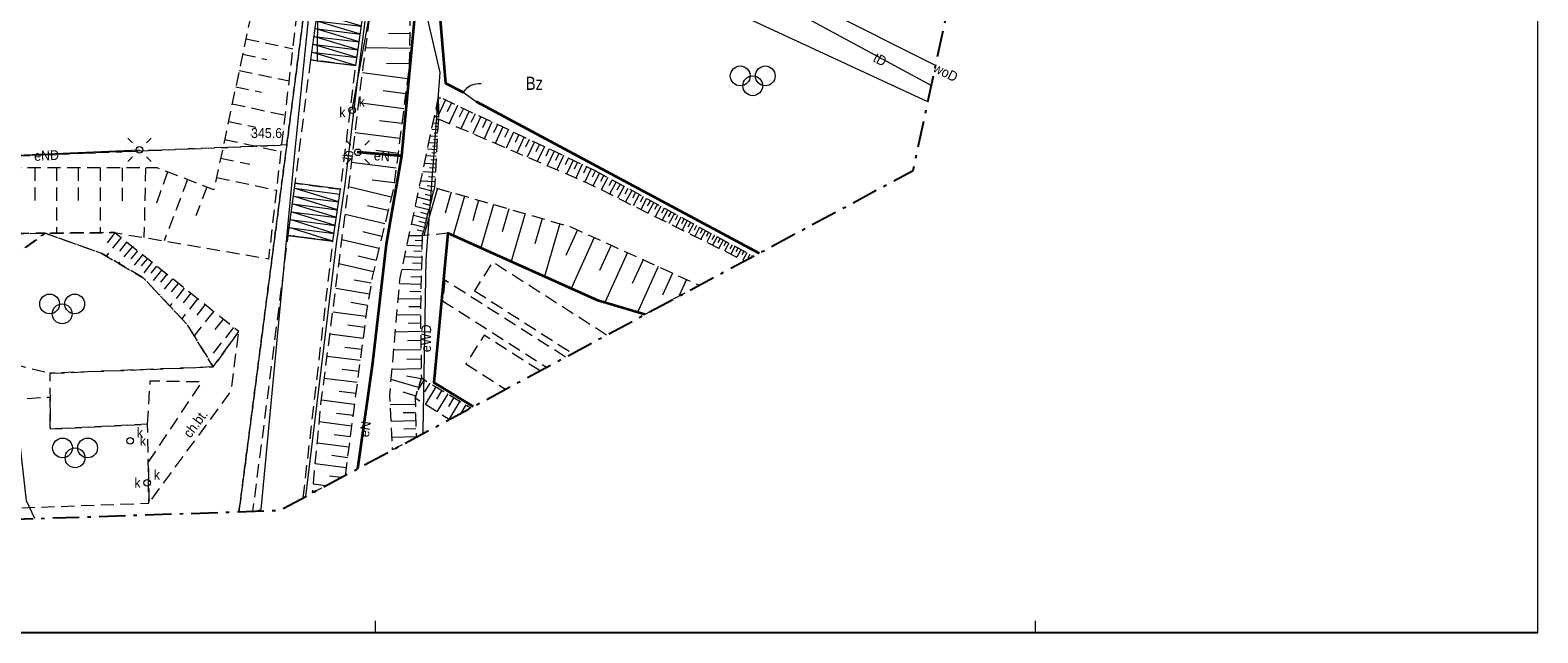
# Model space of a CAD drawing. Header units: metres. Extents: x 6605396 to 6605688, y 5559202 to 5559407.
# Tile 4 of 12: x 6605574 to 6605688, y 5559202 to 5559247. Entities that reach past the tile are written whole.
import ezdxf

# ---------------------------------------------------------------- set-up
doc = ezdxf.new("R2010")
doc.units = ezdxf.units.M
doc.header["$MEASUREMENT"] = 0
for name, pattern in [('1.0_0.5', [1.5, 1, -0.5]), ('212-500', [3.5, 2, -0.625, 0.25, -0.625]), ('219-500', [0]), ('egug-500', [1, 0.5, -0.5]), ('otof_500', [0])]:
    doc.linetypes.add(name, pattern=pattern)
doc.layers.get('0').update_dxf_attribs({"color": 2, "linetype": 'CONTINUOUS', "lineweight": 5})
for name, color, linetype in [('000 Inne (niezydentyfikowane)', 7, 'CONTINUOUS'), ('210-oznaczenie konturu użytku gruntowego', 7, 'CONTINUOUS'), ('218-kontur użytku gruntowego', 7, 'CONTINUOUS'), ('219-działka ewidencyjna', 7, 'CONTINUOUS'), ('chodnik', 7, 'CONTINUOUS'), ('chodnik-Atr17', 7, 'CONTINUOUS'), ('furtka', 7, 'CONTINUOUS'), ('inna budowla', 7, 'CONTINUOUS'), ('inna budowla-Atr17', 7, 'CONTINUOUS'), ('latarnia', 7, 'CONTINUOUS'), ('Obszar opracowania', 7, 'CONTINUOUS'), ('obudowa ochronna przewodu', 7, 'CONTINUOUS'), ('ogrodzenie trwałe', 7, 'CONTINUOUS'), ('pikieta naturalna', 7, 'CONTINUOUS'), ('pikieta naturalna-Atr2', 7, 'CONTINUOUS'), ('plac gier i zabaw', 7, 'CONTINUOUS'), ('przewód elektroenergetyczny podziemny', 7, 'CONTINUOUS'), ('przewód elektroenergetyczny podziemny-Atr1', 7, 'CONTINUOUS'), ('przewód gazowy', 7, 'CONTINUOUS'), ('przewód kanalizacyjny', 7, 'CONTINUOUS'), ('przewód telekomunikacyjny podziemny', 7, 'CONTINUOUS'), ('przewód telekomunikacyjny podziemny-Atr1', 7, 'CONTINUOUS'), ('przewód wodociągowy', 7, 'CONTINUOUS'), ('przewód wodociągowy-Atr1', 7, 'CONTINUOUS'), ('Ramki i opis wydruku', 7, 'CONTINUOUS'), ('schody w ciągu komunikacyjnym', 7, 'CONTINUOUS'), ('skarpa nieumocniona', 7, 'CONTINUOUS'), ('studnia kanalizacyjna', 7, 'CONTINUOUS'), ('studnia kanalizacyjna-Atr17', 7, 'CONTINUOUS'), ('słup przewodów napowietrznych', 7, 'CONTINUOUS'), ('Wstawianie ramki sekcyjnej z opisem', 7, 'CONTINUOUS'), ('właz do komory lub kanału - okrągły', 7, 'CONTINUOUS'), ('właz do komory lub kanału - okrągły-Atr17', 7, 'CONTINUOUS')]:
    doc.layers.add(name, color=color, linetype=linetype)
doc.styles.get("Standard").update_dxf_attribs({"font": 'Working1250.shx', "width": 0.75})
doc.linetypes.add('902-500', pattern='A,3.75,0,[1,ksztalty.shx,S=0.5,R=0,X=0,Y=0],3.75', length=7.5)

# ---------------------------------------------------------------- blocks, each defined once
blk = doc.blocks.new('US15')
at = {"color": 0, "linetype": 'Continuous', "lineweight": 13}
blk.add_circle((0, 0), 0.25, dxfattribs=at)
blk = doc.blocks.new('US22')
at = {"color": 0, "linetype": 'Continuous', "lineweight": 13}
blk.add_circle((0, 0), 0.25, dxfattribs=at)
blk = doc.blocks.new('SM01')
at = {"color": 0, "linetype": 'Continuous', "lineweight": 13}
for p, q in [((-0.53, 0.531), (-0.883, 0.884)), ((0.531, 0.531), (0.884, 0.884)), ((-0.53, -0.53), (-0.883, -0.883)), ((0.531, -0.53), (0.884, -0.883))]:
    blk.add_line(p, q, dxfattribs=at)
blk.add_circle((0, 0), 0.25, dxfattribs=at)
blk = doc.blocks.new('OK04')
at = {"color": 0, "linetype": 'Continuous', "lineweight": 0}
blk.add_arc((1.5, 0.001), 1.5, 120, 180, dxfattribs=at)
blk = doc.blocks.new('PW01')
at = {"linetype": 'Continuous', "lineweight": 13}
h = blk.add_hatch(color=0, dxfattribs=at)
edge = h.paths.add_edge_path()
edge.add_arc((0, 0), 0.045, 0, 360)
blk = doc.blocks.new('BS04')
at = {"color": 0, "linetype": 'Continuous', "lineweight": 13}
for centre in [(-0.95, 0.75), (0.95, 0.75), (0, 0)]:
    blk.add_circle(centre, 0.75, dxfattribs=at)

msp = doc.modelspace()

# ---------------------------------------------------------------- linework, layer by layer
at = {"layer": '000 Inne (niezydentyfikowane)', "color": 7, "linetype": 'Continuous', "lineweight": 13}
for p, q in [((6605602.58, 5559246.97), (6605600.99, 5559246.99)), ((6605602.57, 5559245.85), (6605599.25, 5559245.9)), ((6605602.55, 5559244.7), (6605600.83, 5559244.73)), ((6605602.43, 5559243.56), (6605599, 5559244)), ((6605602.28, 5559242.42), (6605600.57, 5559242.64)), ((6605602.14, 5559241.29), (6605598.73, 5559241.73)), ((6605604.77, 5559241.18), (6605604.56, 5559241.18)), ((6605604.77, 5559241.68), (6605604.67, 5559241.68)), ((6605604.77, 5559241.43), (6605604.69, 5559241.43)), ((6605604.78, 5559241.93), (6605604.75, 5559241.93)), ((6605605.3, 5559241.96), (6605604.76, 5559240.82)), ((6605604.9, 5559242.14), (6605604.84, 5559242.01)), ((6605605.76, 5559241.74), (6605605.43, 5559241.05)), ((6605606.21, 5559241.53), (6605605.57, 5559240.16)), ((6605606.66, 5559241.32), (6605606.34, 5559240.64)), ((6605601.99, 5559240.16), (6605600.29, 5559240.38)), ((6605604.74, 5559240.18), (6605604.35, 5559240.2)), ((6605604.76, 5559240.68), (6605604.46, 5559240.68)), ((6605604.76, 5559240.43), (6605604.58, 5559240.44)), ((6605604.76, 5559240.93), (6605604.64, 5559240.93)), ((6605607.1, 5559241.11), (6605606.47, 5559239.77)), ((6605607.54, 5559240.9), (6605607.23, 5559240.24)), ((6605607.97, 5559240.7), (6605607.36, 5559239.4)), ((6605608.4, 5559240.5), (6605608.09, 5559239.85)), ((6605608.82, 5559240.3), (6605608.22, 5559239.02)), ((6605609.24, 5559240.1), (6605608.94, 5559239.47)), ((6605601.84, 5559239.03), (6605598.46, 5559239.47)), ((6605604.69, 5559239.18), (6605604.14, 5559239.21)), ((6605604.71, 5559239.68), (6605604.25, 5559239.71)), ((6605604.67, 5559238.93), (6605604.38, 5559238.95)), ((6605604.7, 5559239.43), (6605604.45, 5559239.45)), ((6605604.73, 5559239.93), (6605604.51, 5559239.94)), ((6605609.65, 5559239.91), (6605609.06, 5559238.66)), ((6605610.06, 5559239.71), (6605609.77, 5559239.1)), ((6605610.46, 5559239.52), (6605609.89, 5559238.31)), ((6605610.86, 5559239.33), (6605610.58, 5559238.73)), ((6605611.26, 5559239.15), (6605610.7, 5559237.96)), ((6605611.65, 5559238.96), (6605611.37, 5559238.38)), ((6605601.7, 5559237.9), (6605600.01, 5559238.12)), ((6605604.63, 5559238.18), (6605603.93, 5559238.22)), ((6605604.66, 5559238.68), (6605604.04, 5559238.72)), ((6605604.62, 5559237.93), (6605604.25, 5559237.95)), ((6605604.64, 5559238.43), (6605604.31, 5559238.45)), ((6605612.03, 5559238.78), (6605611.48, 5559237.62)), ((6605612.41, 5559238.6), (6605612.14, 5559238.03)), ((6605612.79, 5559238.43), (6605612.25, 5559237.29)), ((6605613.16, 5559238.25), (6605612.9, 5559237.69)), ((6605613.53, 5559238.08), (6605613.01, 5559236.97)), ((6605613.89, 5559237.9), (6605613.64, 5559237.36)), ((6605614.25, 5559237.74), (6605613.74, 5559236.65)), ((6605601.55, 5559236.78), (6605598.18, 5559237.22)), ((6605604.57, 5559237.09), (6605603.7, 5559237.14)), ((6605604.6, 5559237.67), (6605603.82, 5559237.71)), ((6605604.55, 5559236.78), (6605604.09, 5559236.81)), ((6605604.59, 5559237.39), (6605604.18, 5559237.41)), ((6605614.61, 5559237.57), (6605614.36, 5559237.03)), ((6605614.96, 5559237.4), (6605614.46, 5559236.34)), ((6605615.31, 5559237.24), (6605615.06, 5559236.71)), ((6605615.65, 5559237.08), (6605615.17, 5559236.04)), ((6605615.99, 5559236.92), (6605615.75, 5559236.4)), ((6605616.33, 5559236.76), (6605615.85, 5559235.74)), ((6605616.66, 5559236.6), (6605616.4, 5559236.11)), ((6605601.41, 5559235.67), (6605599.73, 5559235.89)), ((6605604.49, 5559235.75), (6605603.42, 5559235.81)), ((6605604.53, 5559236.46), (6605603.57, 5559236.51)), ((6605604.47, 5559235.38), (6605603.91, 5559235.44)), ((6605604.51, 5559236.11), (6605604, 5559236.14)), ((6605616.98, 5559236.42), (6605616.46, 5559235.46)), ((6605617.3, 5559236.25), (6605617.04, 5559235.77)), ((6605617.61, 5559236.08), (6605617.1, 5559235.14)), ((6605617.92, 5559235.91), (6605617.67, 5559235.45)), ((6605618.23, 5559235.75), (6605617.73, 5559234.83)), ((6605618.53, 5559235.58), (6605618.28, 5559235.13)), ((6605601.19, 5559234.6), (6605597.96, 5559235.37)), ((6605604.21, 5559234.31), (6605603.16, 5559234.58)), ((6605604.39, 5559235.02), (6605603.31, 5559235.29)), ((6605604.69, 5559235.27), (6605603.65, 5559231.68)), ((6605604.3, 5559234.66), (6605603.77, 5559234.8)), ((6605605.73, 5559234.97), (6605605.27, 5559233.38)), ((6605606.75, 5559234.67), (6605605.88, 5559231.68)), ((6605607.81, 5559234.36), (6605607.36, 5559232.79)), ((6605618.83, 5559235.42), (6605618.34, 5559234.52)), ((6605619.12, 5559235.26), (6605618.88, 5559234.82)), ((6605619.41, 5559235.1), (6605618.94, 5559234.23)), ((6605619.7, 5559234.95), (6605619.47, 5559234.51)), ((6605619.98, 5559234.79), (6605619.52, 5559233.94)), ((6605620.27, 5559234.64), (6605620.04, 5559234.22)), ((6605620.54, 5559234.49), (6605620.09, 5559233.65)), ((6605620.82, 5559234.34), (6605620.59, 5559233.93)), ((6605600.71, 5559232.58), (6605597.7, 5559233.29)), ((6605600.95, 5559233.57), (6605599.39, 5559233.94)), ((6605603.87, 5559232.96), (6605602.87, 5559233.21)), ((6605604.04, 5559233.63), (6605603.01, 5559233.89)), ((6605603.95, 5559233.29), (6605603.44, 5559233.42)), ((6605604.12, 5559233.97), (6605603.6, 5559234.1)), ((6605608.93, 5559234.04), (6605607.97, 5559230.74)), ((6605610.1, 5559233.7), (6605609.6, 5559231.97)), ((6605611.33, 5559233.35), (6605610.28, 5559229.71)), ((6605621.09, 5559234.19), (6605620.64, 5559233.38)), ((6605621.35, 5559234.05), (6605621.14, 5559233.65)), ((6605621.62, 5559233.9), (6605621.19, 5559233.11)), ((6605621.88, 5559233.76), (6605621.67, 5559233.37)), ((6605622.14, 5559233.62), (6605621.72, 5559232.85)), ((6605622.39, 5559233.48), (6605622.18, 5559233.1)), ((6605622.64, 5559233.35), (6605622.23, 5559232.59)), ((6605622.89, 5559233.21), (6605622.69, 5559232.84)), ((6605603.7, 5559232.3), (6605602.72, 5559232.55)), ((6605603.62, 5559231.98), (6605603.14, 5559232.1)), ((6605603.78, 5559232.63), (6605603.29, 5559232.75)), ((6605612.62, 5559232.97), (6605612.07, 5559231.06)), ((6605613.96, 5559232.59), (6605612.8, 5559228.58)), ((6605615.29, 5559232.11), (6605614.41, 5559230.18)), ((6605623.14, 5559233.08), (6605622.74, 5559232.34)), ((6605623.38, 5559232.95), (6605623.18, 5559232.58)), ((6605623.62, 5559232.82), (6605623.23, 5559232.09)), ((6605623.86, 5559232.69), (6605623.66, 5559232.33)), ((6605624.09, 5559232.56), (6605623.71, 5559231.86)), ((6605624.32, 5559232.44), (6605624.13, 5559232.09)), ((6605624.55, 5559232.31), (6605624.18, 5559231.62)), ((6605624.78, 5559232.19), (6605624.59, 5559231.85)), ((6605625, 5559232.07), (6605624.64, 5559231.4)), ((6605600.26, 5559230.69), (6605597.45, 5559231.36)), ((6605600.48, 5559231.62), (6605599.03, 5559231.96)), ((6605603.52, 5559230.89), (6605602.38, 5559230.92)), ((6605603.54, 5559231.65), (6605602.54, 5559231.67)), ((6605603.53, 5559231.28), (6605603, 5559231.3)), ((6605616.57, 5559231.53), (6605614.82, 5559227.68)), ((6605617.84, 5559230.95), (6605616.97, 5559229.03)), ((6605625.22, 5559231.95), (6605625.04, 5559231.62)), ((6605625.44, 5559231.83), (6605625.09, 5559231.17)), ((6605625.67, 5559231.71), (6605625.49, 5559231.38)), ((6605625.89, 5559231.58), (6605625.54, 5559230.95)), ((6605626.11, 5559231.46), (6605625.94, 5559231.15)), ((6605626.34, 5559231.34), (6605626, 5559230.72)), ((6605626.56, 5559231.22), (6605626.39, 5559230.91)), ((6605626.78, 5559231.1), (6605626.45, 5559230.49)), ((6605627.01, 5559230.98), (6605626.85, 5559230.68)), ((6605627.23, 5559230.86), (6605626.91, 5559230.27)), ((6605600.05, 5559229.79), (6605598.69, 5559230.12)), ((6605603.5, 5559230.03), (6605602.2, 5559230.07)), ((6605603.51, 5559230.48), (6605602.9, 5559230.49)), ((6605619.08, 5559230.39), (6605617.37, 5559226.61)), ((6605620.27, 5559229.85), (6605619.45, 5559228.04)), ((6605627.46, 5559230.73), (6605627.3, 5559230.44)), ((6605627.68, 5559230.61), (6605627.37, 5559230.04)), ((6605627.9, 5559230.49), (6605627.75, 5559230.21)), ((6605628.13, 5559230.37), (6605627.82, 5559229.81)), ((6605628.35, 5559230.25), (6605628.2, 5559229.97)), ((6605628.57, 5559230.13), (6605628.535, 5559230.065)), ((6605599.84, 5559228.93), (6605597.22, 5559229.55)), ((6605603.47, 5559229.06), (6605601.99, 5559229.1)), ((6605603.48, 5559229.56), (6605602.79, 5559229.58)), ((6605621.41, 5559229.33), (6605619.84, 5559225.86)), ((6605622.51, 5559228.83), (6605621.75, 5559227.17)), ((6605599.53, 5559227.23), (6605596.98, 5559227.66)), ((6605599.67, 5559228.07), (6605598.38, 5559228.29)), ((6605603.44, 5559227.98), (6605601.82, 5559228.02)), ((6605603.43, 5559227.42), (6605602.6, 5559227.45)), ((6605603.46, 5559228.53), (6605602.67, 5559228.55)), ((6605623.56, 5559228.35), (6605622.988, 5559227.088)), ((6605599.38, 5559226.39), (6605598.13, 5559226.6)), ((6605603.41, 5559226.85), (6605601.72, 5559226.9)), ((6605603.4, 5559226.27), (6605602.53, 5559226.29)), ((6605599.26, 5559225.55), (6605596.75, 5559225.88)), ((6605603.39, 5559225.67), (6605601.61, 5559225.64)), ((6605599.05, 5559223.88), (6605596.53, 5559224.2)), ((6605599.16, 5559224.71), (6605597.9, 5559224.88)), ((6605603.41, 5559224.4), (6605601.5, 5559224.37)), ((6605603.4, 5559225.04), (6605602.48, 5559225.03)), ((6605598.94, 5559223.04), (6605597.68, 5559223.2)), ((6605603.44, 5559223.03), (6605601.38, 5559223)), ((6605603.43, 5559223.73), (6605602.43, 5559223.71)), ((6605598.83, 5559222.21), (6605596.32, 5559222.53)), ((6605603.45, 5559222.31), (6605602.38, 5559222.3)), ((6605598.61, 5559220.54), (6605596.11, 5559220.86)), ((6605598.72, 5559221.37), (6605597.47, 5559221.53)), ((6605603.25, 5559220.16), (6605601.18, 5559220.78)), ((6605603.46, 5559221.58), (6605601.25, 5559221.54)), ((6605603.45, 5559220.83), (6605602.34, 5559221.02)), ((6605603.67, 5559220.77), (6605603.2, 5559220)), ((6605598.5, 5559219.71), (6605597.25, 5559219.87)), ((6605603.06, 5559219.52), (6605602.09, 5559219.81)), ((6605604.12, 5559220.5), (6605603.71, 5559219.83)), ((6605604.57, 5559220.23), (6605603.75, 5559218.88)), ((6605605.02, 5559219.96), (6605604.61, 5559219.28)), ((6605605.47, 5559219.68), (6605604.65, 5559218.32)), ((6605598.39, 5559218.88), (6605595.9, 5559219.2)), ((6605603.02, 5559218.89), (6605601.11, 5559218.85)), ((6605605.93, 5559219.41), (6605605.52, 5559218.72)), ((6605606.39, 5559219.13), (6605605.56, 5559217.75)), ((6605606.85, 5559218.85), (6605606.468, 5559218.222)), ((6605598.18, 5559217.24), (6605595.73, 5559217.56)), ((6605598.29, 5559218.05), (6605597.05, 5559218.21)), ((6605603.04, 5559217.64), (6605601.17, 5559217.6)), ((6605603.03, 5559218.26), (6605602.09, 5559218.24)), ((6605598.07, 5559216.44), (6605596.86, 5559216.59)), ((6605603.07, 5559216.42), (6605601.24, 5559216.38)), ((6605603.06, 5559217.03), (6605602.13, 5559217.01)), ((6605597.97, 5559215.64), (6605595.58, 5559215.95)), ((6605597.87, 5559214.85), (6605596.68, 5559215.01)), ((6605597.77, 5559214.08), (6605595.43, 5559214.38)), ((6605596.227, 5559212.726), (6605595.28, 5559212.85)), ((6605597.384, 5559213.347), (6605596.51, 5559213.46))]:
    msp.add_line(p, q, dxfattribs=at)
at = {"layer": '218-kontur użytku gruntowego', "color": 3, "linetype": 'egug-500', "lineweight": 18, "flags": 128}
for points in [[(6605593.27, 5559238.55), (6605597.78, 5559273.2)], [(6605597.78, 5559273.2), (6605593.27, 5559238.55)], [(6605522.357, 5559235.63), (6605593.27, 5559238.55)], [(6605593.27, 5559238.55), (6605522.357, 5559235.63)], [(6605593.27, 5559238.55), (6605589.65, 5559210.756)], [(6605589.65, 5559210.756), (6605593.27, 5559238.55)]]:
    msp.add_lwpolyline(points, dxfattribs=at)
at = {"layer": '219-działka ewidencyjna', "color": 7, "linetype": '219-500', "lineweight": 18, "flags": 128}
msp.add_lwpolyline([(6605597.78, 5559273.2), (6605589.649, 5559210.756)], dxfattribs=at)
at = {"layer": 'chodnik', "color": 7, "linetype": '1.0_0.5', "lineweight": 18, "flags": 128}
for points in [[(6605595.06, 5559244.99), (6605593.89, 5559235.64), (6605597.35, 5559235.19), (6605598.5, 5559244.56)], [(6605587.69, 5559221.73), (6605575.31, 5559221.25), (6605575.35, 5559217.03), (6605582.72, 5559217.39), (6605582.93, 5559220.68), (6605586.83, 5559220.61), (6605582.79, 5559214.55), (6605582.82, 5559211.4), (6605589.06, 5559219.9), (6605589.63, 5559224.41)]]:
    msp.add_lwpolyline(points, close=True, dxfattribs=at)
for points in [[(6605594.514, 5559211.807), (6605596.77, 5559231.26), (6605593.36, 5559231.69), (6605590.685, 5559210.791)], [(6605605.26, 5559228.29), (6605605.1, 5559226.72), (6605612.946, 5559221.699)], [(6605614.397, 5559222.477), (6605605.26, 5559228.29)]]:
    msp.add_lwpolyline(points, dxfattribs=at)
at = {"layer": 'furtka', "color": 7, "linetype": 'otof_500', "lineweight": 18, "flags": 128}
msp.add_lwpolyline([(6605606.63, 5559242.54), (6605607.62, 5559241.85)], dxfattribs=at)
at = {"layer": 'inna budowla', "color": 7, "linetype": 'Continuous', "lineweight": 18, "flags": 128}
for points in [[(6605597.05, 5559231.05), (6605597.69, 5559235.54), (6605598.76, 5559244.39), (6605599.34, 5559248.91), (6605600.56, 5559257.91), (6605600.87, 5559260.52)], [(6605594.719, 5559211.917), (6605597.05, 5559231.05)]]:
    msp.add_lwpolyline(points, dxfattribs=at)
at = {"layer": 'Obszar opracowania', "color": 7, "linetype": '212-500', "lineweight": 25, "flags": 128}
msp.add_lwpolyline([(6605574.41, 5559385.49), (6605566.82, 5559298.44), (6605521.47, 5559277.55), (6605522.93, 5559208.52), (6605592.75, 5559210.86), (6605640.73, 5559236.61), (6605668.25, 5559364.32)], close=True, dxfattribs=at)
at = {"layer": 'obudowa ochronna przewodu', "color": 1, "linetype": 'Continuous', "lineweight": 35, "flags": 128}
for points in [[(6605602, 5559237.73), (6605598.73, 5559237.99), (6605598.66, 5559237.99), (6605598.73, 5559237.99), (6605602, 5559237.73), (6605603.04, 5559249.06), (6605603.02, 5559250.71), (6605603.62, 5559250.72), (6605602.95, 5559260.03), (6605602.27, 5559268.34), (6605602.17, 5559268.56)], [(6605598.657, 5559214.03), (6605599.79, 5559222.03), (6605600.84, 5559231.04), (6605602, 5559237.73)]]:
    msp.add_lwpolyline(points, dxfattribs=at)
at = {"layer": 'ogrodzenie trwałe', "color": 7, "linetype": '902-500', "lineweight": 35, "flags": 128}
for points in [[(6605609.18, 5559265.18), (6605603.21, 5559268.16), (6605605.3, 5559243.23), (6605606.63, 5559242.54)], [(6605607.62, 5559241.85), (6605629.058, 5559230.346)], [(6605620.392, 5559225.695), (6605616.85, 5559226.77), (6605605.48, 5559231.86), (6605604.42, 5559220.55), (6605607.392, 5559218.718)]]:
    msp.add_lwpolyline(points, dxfattribs=at)
at = {"layer": 'plac gier i zabaw', "color": 7, "linetype": '1.0_0.5', "lineweight": 18, "flags": 128}
for points in [[(6605643.273, 5559248.409), (6605610.06, 5559264.73), (6605609.18, 5559265.18), (6605603.21, 5559268.16), (6605605.3, 5559243.23)], [(6605605.3, 5559243.23), (6605606.63, 5559242.54), (6605607.62, 5559241.85), (6605629.058, 5559230.346)], [(6605617.508, 5559224.147), (6605608.87, 5559229.67), (6605607.5, 5559227.5)], [(6605607.5, 5559227.5), (6605614.919, 5559222.758)], [(6605612.459, 5559221.437), (6605608.22, 5559224.14), (6605606.84, 5559221.96)], [(6605606.84, 5559221.96), (6605609.851, 5559220.038)]]:
    msp.add_lwpolyline(points, dxfattribs=at)
for points in [[(6605565.25, 5559223.84), (6605575.31, 5559221.25), (6605587.69, 5559221.73), (6605585.74, 5559224.92), (6605582.4, 5559228.48), (6605579.26, 5559230.33), (6605574.96, 5559231.86), (6605570.53, 5559228.62), (6605568.78, 5559227.31)], [(6605582.72, 5559217.39), (6605575.35, 5559217.03), (6605575.33, 5559219.42), (6605568.83, 5559219.04), (6605569.1, 5559210.91), (6605582.82, 5559211.4)]]:
    msp.add_lwpolyline(points, close=True, dxfattribs=at)
at = {"layer": 'przewód elektroenergetyczny podziemny', "color": 1, "linetype": 'Continuous', "lineweight": 18, "flags": 128}
for points in [[(6605590.942, 5559210.799), (6605591.33, 5559210.93), (6605593.89, 5559237.92), (6605595.99, 5559258.44), (6605597.99, 5559272.92), (6605599.03, 5559274.03), (6605604.31, 5559284.94), (6605603.62, 5559300.19), (6605602.62, 5559311.72), (6605598.84, 5559323.47), (6605598.12, 5559343.5)], [(6605605.78, 5559314.82), (6605604.34, 5559310.22), (6605602.8, 5559307.79), (6605601.04, 5559306.33), (6605599.45, 5559303.65), (6605598.48, 5559292.34), (6605598.06, 5559280.7), (6605596.65, 5559276.26), (6605597.58, 5559272.15), (6605599.05, 5559269.06), (6605604.88, 5559244.04)], [(6605602, 5559237.73), (6605603.04, 5559249.06), (6605603.02, 5559250.71), (6605603.62, 5559250.72), (6605602.95, 5559260.03), (6605602.27, 5559268.34), (6605602.17, 5559268.56)], [(6605574.187, 5559210.238), (6605573.55, 5559211.58), (6605569.53, 5559247.24)], [(6605604.88, 5559244.04), (6605603.81, 5559229.86), (6605603.59, 5559216.87), (6605603.567, 5559216.665)], [(6605564.63, 5559237.42), (6605582.11, 5559238.18)], [(6605598.657, 5559214.03), (6605599.79, 5559222.03), (6605600.84, 5559231.04), (6605602, 5559237.73)], [(6605598.73, 5559237.99), (6605598.66, 5559237.99), (6605602, 5559237.73)]]:
    msp.add_lwpolyline(points, dxfattribs=at)
at = {"layer": 'przewód gazowy', "color": 52, "linetype": 'Continuous', "lineweight": 18, "flags": 128}
msp.add_lwpolyline([(6605641.85, 5559241.808), (6605607.59, 5559257.71), (6605612, 5559295.51), (6605613.69, 5559307), (6605615.02, 5559312.65), (6605623.63, 5559328.12), (6605630.97, 5559342.28)], dxfattribs=at)
at = {"layer": 'przewód kanalizacyjny', "color": 34, "linetype": 'Continuous', "lineweight": 18, "flags": 128}
msp.add_lwpolyline([(6605598.22, 5559241.19), (6605600.84, 5559255.41), (6605604.69, 5559271.21), (6605611.95, 5559302.08), (6605612.54, 5559313.34), (6605611.71, 5559348.4), (6605636.19, 5559359.14), (6605647.05, 5559355.53), (6605655.79, 5559351.81), (6605659.73, 5559350.24), (6605664.614, 5559347.448)], dxfattribs=at)
at = {"layer": 'przewód telekomunikacyjny podziemny', "color": 30, "linetype": 'Continuous', "lineweight": 18, "flags": 128}
msp.add_lwpolyline([(6605616.84, 5559256.75), (6605642.118, 5559243.05)], dxfattribs=at)
at = {"layer": 'przewód wodociągowy', "color": 5, "linetype": 'Continuous', "lineweight": 18, "flags": 128}
msp.add_lwpolyline([(6605613.76, 5559255.19), (6605633.74, 5559248.94), (6605642.444, 5559244.563)], dxfattribs=at)
at = {"layer": 'Ramki i opis wydruku', "color": 7, "linetype": 'Continuous', "lineweight": 13, "flags": 128}
for points in [[(6605396.17, 5559201.63), (6605688.07, 5559201.63), (6605688.07, 5559406.53), (6605396.17, 5559406.53)], [(6605396.17, 5559201.58), (6605688.07, 5559201.58), (6605688.07, 5559398.58), (6605396.17, 5559398.58)]]:
    msp.add_lwpolyline(points, close=True, dxfattribs=at)
at = {"layer": 'schody w ciągu komunikacyjnym', "color": 7, "linetype": 'Continuous', "lineweight": 18, "flags": 128}
for points in [[(6605595.61, 5559248.88), (6605595.06, 5559244.99), (6605595.06, 5559244.99), (6605598.5, 5559244.56), (6605598.5, 5559244.56), (6605599.07, 5559248.48), (6605599.07, 5559248.48), (6605595.61, 5559248.88), (6605595.57, 5559244.93), (6605598.5, 5559244.57), (6605595.14, 5559245.58), (6605598.59, 5559245.17), (6605595.23, 5559246.18), (6605598.67, 5559245.76), (6605595.31, 5559246.77), (6605598.76, 5559246.35), (6605595.4, 5559247.36), (6605598.85, 5559246.95), (6605595.48, 5559247.96), (6605598.93, 5559247.54), (6605595.56, 5559248.55), (6605599.02, 5559248.14)], [(6605593.89, 5559235.64), (6605593.36, 5559231.69), (6605593.36, 5559231.69), (6605596.77, 5559231.26), (6605596.77, 5559231.26), (6605597.35, 5559235.19), (6605597.35, 5559235.19), (6605593.89, 5559235.64), (6605593.36, 5559231.7), (6605596.77, 5559231.26), (6605593.44, 5559232.3), (6605596.86, 5559231.85), (6605593.52, 5559232.89), (6605596.95, 5559232.45), (6605593.6, 5559233.48), (6605597.03, 5559233.04), (6605593.68, 5559234.08), (6605597.12, 5559233.64), (6605593.76, 5559234.67), (6605597.21, 5559234.23), (6605593.84, 5559235.27), (6605597.3, 5559234.82)]]:
    msp.add_lwpolyline(points, dxfattribs=at)
at = {"layer": 'skarpa nieumocniona', "color": 7, "linetype": '1.0_0.5', "lineweight": 18, "flags": 128}
for points in [[(6605568.29, 5559236.83), (6605568.36, 5559231.79), (6605580.21, 5559231.91), (6605591.91, 5559229.92), (6605595.13, 5559257.97), (6605596.02, 5559268.44), (6605591.81, 5559258.88), (6605591.5, 5559252.85), (6605587.75, 5559235.15), (6605583.44, 5559236.81)], [(6605602.71, 5559256.08), (6605602.55, 5559244.5), (6605601.37, 5559235.35), (6605599.75, 5559228.54), (6605599.34, 5559226.13), (6605597.69, 5559213.51), (6605595.22, 5559212.18), (6605595.86, 5559218.92), (6605597.95, 5559235.29), (6605599.06, 5559244.46), (6605599.63, 5559248.74), (6605600.88, 5559257.73), (6605600.63, 5559260.52), (6605601.66, 5559260.75)], [(6605604.76, 5559240.51), (6605604.47, 5559235.33), (6605603.54, 5559231.67), (6605603.39, 5559225.95), (6605603.47, 5559220.89), (6605603.01, 5559219.35), (6605603.07, 5559216.4), (6605601.29, 5559215.44), (6605601.07, 5559219.53), (6605601.86, 5559228.49), (6605604.78, 5559242.2)], [(6605616.62, 5559236.62), (6605628.61, 5559230.11), (6605627.95, 5559229.75), (6605616.05, 5559235.66), (6605604.76, 5559240.51), (6605604.78, 5559242.2)], [(6605614.74, 5559232.36), (6605624.53, 5559227.92), (6605620.39, 5559225.69), (6605616.85, 5559226.77), (6605605.48, 5559231.86), (6605603.54, 5559231.67), (6605604.47, 5559235.33)], [(6605568.55, 5559228.91), (6605568.78, 5559227.31), (6605570.53, 5559228.62), (6605574.96, 5559231.86), (6605571.64, 5559231.82)], [(6605574.96, 5559231.86), (6605579.26, 5559230.33), (6605582.4, 5559228.48), (6605585.74, 5559224.92), (6605587.69, 5559221.73), (6605589.63, 5559224.41), (6605580.21, 5559231.91)], [(6605607.22, 5559218.63), (6605605.57, 5559217.74), (6605603.01, 5559219.35), (6605603.47, 5559220.89)]]:
    msp.add_lwpolyline(points, close=True, dxfattribs=at)
for points in [[(6605590.17, 5559246.59), (6605593.74, 5559245.84)], [(6605589.92, 5559245.42), (6605591.76, 5559245.03)], [(6605589.67, 5559244.2), (6605593.46, 5559243.4)], [(6605589.4, 5559242.95), (6605591.36, 5559242.54)], [(6605589.13, 5559241.66), (6605593.16, 5559240.81)], [(6605588.85, 5559240.33), (6605590.93, 5559239.89)], [(6605588.56, 5559238.96), (6605592.84, 5559238.05)], [(6605574.18, 5559236.82), (6605574.17, 5559234.34)], [(6605575.83, 5559236.82), (6605575.82, 5559231.87)], [(6605577.47, 5559236.82), (6605577.47, 5559234.35)], [(6605579.12, 5559236.82), (6605579.12, 5559231.9)], [(6605580.81, 5559236.81), (6605580.81, 5559234.31)], [(6605582.57, 5559236.81), (6605582.45, 5559231.53)], [(6605588.26, 5559237.55), (6605590.47, 5559237.08)], [(6605584.24, 5559236.5), (6605583.35, 5559234.02)], [(6605585.76, 5559235.92), (6605583.97, 5559231.27)], [(6605587.95, 5559236.09), (6605592.51, 5559235.12)], [(6605587.21, 5559235.36), (6605586.37, 5559233.18)], [(6605580.7, 5559231.52), (6605579.59, 5559230.13)], [(6605580.24, 5559231.89), (6605579.65, 5559231.14)], [(6605581.13, 5559231.18), (6605580.6, 5559230.51)], [(6605581.55, 5559230.84), (6605580.54, 5559229.58)], [(6605582.33, 5559230.22), (6605581.41, 5559229.07)], [(6605581.95, 5559230.53), (6605581.46, 5559229.92)], [(6605582.69, 5559229.93), (6605582.25, 5559229.38)], [(6605583.05, 5559229.65), (6605582.21, 5559228.59)], [(6605583.78, 5559229.06), (6605582.9, 5559227.95)], [(6605583.41, 5559229.37), (6605582.98, 5559228.84)], [(6605584.18, 5559228.75), (6605583.71, 5559228.16)], [(6605584.6, 5559228.41), (6605583.62, 5559227.18)], [(6605585.5, 5559227.7), (6605584.42, 5559226.33)], [(6605585.04, 5559228.06), (6605584.52, 5559227.42)], [(6605586.51, 5559226.89), (6605585.31, 5559225.38)], [(6605585.99, 5559227.31), (6605585.42, 5559226.59)], [(6605587.07, 5559226.44), (6605586.43, 5559225.64)], [(6605587.72, 5559225.93), (6605586.25, 5559224.09)], [(6605588.44, 5559225.35), (6605587.6, 5559224.3)], [(6605589.24, 5559224.72), (6605587.33, 5559222.32)]]:
    msp.add_lwpolyline(points, dxfattribs=at)
at = {"layer": 'Wstawianie ramki sekcyjnej z opisem', "color": 7, "linetype": 'Continuous', "lineweight": 13, "flags": 128}
for points in [[(6605600, 5559201.58), (6605600, 5559202.5)], [(6605650, 5559201.58), (6605650, 5559202.5)]]:
    msp.add_lwpolyline(points, dxfattribs=at)

# ---------------------------------------------------------------- block references
at = {"layer": 'furtka', "color": 7, "linetype": 'Continuous', "lineweight": 18, "rotation": 325.125}
msp.add_blockref('OK04', (6605606.63, 5559242.54), dxfattribs=at)
at = {"layer": 'latarnia', "color": 7, "linetype": 'Continuous', "lineweight": 18}
for p in [(6605582.11, 5559238.18), (6605598.66, 5559237.99)]:
    msp.add_blockref('SM01', p, dxfattribs=at)
at = {"layer": 'pikieta naturalna', "color": 7, "linetype": 'Continuous', "lineweight": 13}
msp.add_blockref('PW01', (6605590.56, 5559239.31), dxfattribs=at)
at = {"layer": 'plac gier i zabaw', "color": 7, "linetype": 'Continuous', "lineweight": 18}
for p in [(6605628.58, 5559243.03), (6605628.58, 5559243.03), (6605576.25, 5559225.75), (6605577.23, 5559214.84)]:
    msp.add_blockref('BS04', p, dxfattribs=at)
at = {"layer": 'studnia kanalizacyjna', "color": 34, "linetype": 'Continuous', "lineweight": 18}
for p in [(6605598.22, 5559241.19), (6605581.41, 5559216.13), (6605582.69, 5559212.94)]:
    msp.add_blockref('US15', p, dxfattribs=at)
at = {"layer": 'słup przewodów napowietrznych', "color": 7, "linetype": 'Continuous', "lineweight": 18}
msp.add_blockref('US15', (6605582.11, 5559238.18), dxfattribs=at)
at = {"layer": 'właz do komory lub kanału - okrągły', "color": 7, "linetype": 'Continuous', "lineweight": 18}
for p in [(6605598.22, 5559241.19), (6605581.41, 5559216.13), (6605582.69, 5559212.94)]:
    msp.add_blockref('US22', p, dxfattribs=at)

# ---------------------------------------------------------------- texts
at = {"layer": '210-oznaczenie konturu użytku gruntowego', "color": 3, "linetype": 'Continuous', "lineweight": 13, "insert": (6605611.39, 5559242.716667), "char_height": 1, "attachment_point": 7, "line_spacing_factor": 0.6}
msp.add_mtext('\\fArial|b0|i0|c238238|p39;\\H1x;\\W0.79;Bz', dxfattribs=at)
at = {"layer": 'chodnik-Atr17', "color": 7, "insert": (6605585.970316, 5559216.280422), "char_height": 0.75, "attachment_point": 7, "rotation": 53.25097362, "line_spacing_factor": 0.6}
msp.add_mtext('\\fArial|b0|i0|c238238|p39;\\H1x;\\W0.9;ch.bt.', dxfattribs=at)
at = {"layer": 'inna budowla-Atr17', "color": 7, "insert": (6605598.247944, 5559237.368004), "char_height": 0.75, "attachment_point": 7, "rotation": 82.64700107, "line_spacing_factor": 0.6}
msp.add_mtext('\\fArial|b0|i0|c238238|p39;\\H1x;\\W0.9;ib', dxfattribs=at)
at = {"layer": 'pikieta naturalna-Atr2', "color": 7, "insert": (6605590.56, 5559239.06), "char_height": 0.75, "attachment_point": 7, "line_spacing_factor": 0.6}
msp.add_mtext('\\fArial|b0|i0|c238238|p39;\\H1x;\\W0.9;345.6', dxfattribs=at)
at = {"layer": 'przewód elektroenergetyczny podziemny-Atr1', "color": 1, "char_height": 0.75, "attachment_point": 4, "line_spacing_factor": 0.6}
for s, insert, rotation in [('\\fArial|b0|i0|c238238|p39;\\H1x;\\W0.9;eND', (6605574.125431, 5559237.705118), 2.48999841), ('\\fArial|b0|i0|c238238|p39;\\H1x;\\W0.9;eN', (6605599.880297, 5559237.765377), 355.54799515), ('\\fArial|b0|i0|c238238|p39;\\H1x;\\W0.9;eWD', (6605603.814982, 5559222.847884), 89.02999371), ('\\fArial|b0|i0|c238238|p39;\\H1x;\\W0.9;eN', (6605599.123764, 5559216.422465), 81.93600879)]:
    msp.add_mtext(s, dxfattribs=dict(at, insert=insert, rotation=rotation))
at = {"layer": 'przewód telekomunikacyjny podziemny-Atr1', "color": 30, "insert": (6605637.810438, 5559245.240103), "char_height": 0.75, "attachment_point": 4, "rotation": 331.54300494, "line_spacing_factor": 0.6}
msp.add_mtext('\\fArial|b0|i0|c238238|p39;\\H1x;\\W0.9;tD', dxfattribs=at)
at = {"layer": 'przewód wodociągowy-Atr1', "color": 5, "insert": (6605642.353835, 5559244.468329), "char_height": 0.75, "attachment_point": 4, "rotation": 333.29998993, "line_spacing_factor": 0.6}
msp.add_mtext('\\fArial|b0|i0|c238238|p39;\\H1x;\\W0.9;woD', dxfattribs=at)
at = {"layer": 'studnia kanalizacyjna-Atr17', "color": 34, "char_height": 0.75, "attachment_point": 7, "line_spacing_factor": 0.6}
for insert in [(6605598.72, 5559241.44), (6605581.91, 5559216.38), (6605583.19, 5559213.19)]:
    msp.add_mtext('\\fArial|b0|i0|c238238|p39;\\H1x;\\W0.9;k', dxfattribs=dict(at, insert=insert))
at = {"layer": 'właz do komory lub kanału - okrągły-Atr17', "color": 7, "char_height": 0.75, "attachment_point": 7, "line_spacing_factor": 0.6}
for insert in [(6605597.25, 5559240.65), (6605582.14, 5559215.75), (6605581.72, 5559212.58)]:
    msp.add_mtext('\\fArial|b0|i0|c238238|p39;\\H1x;\\W0.9;k', dxfattribs=dict(at, insert=insert))

doc.saveas('drawing.dxf')
